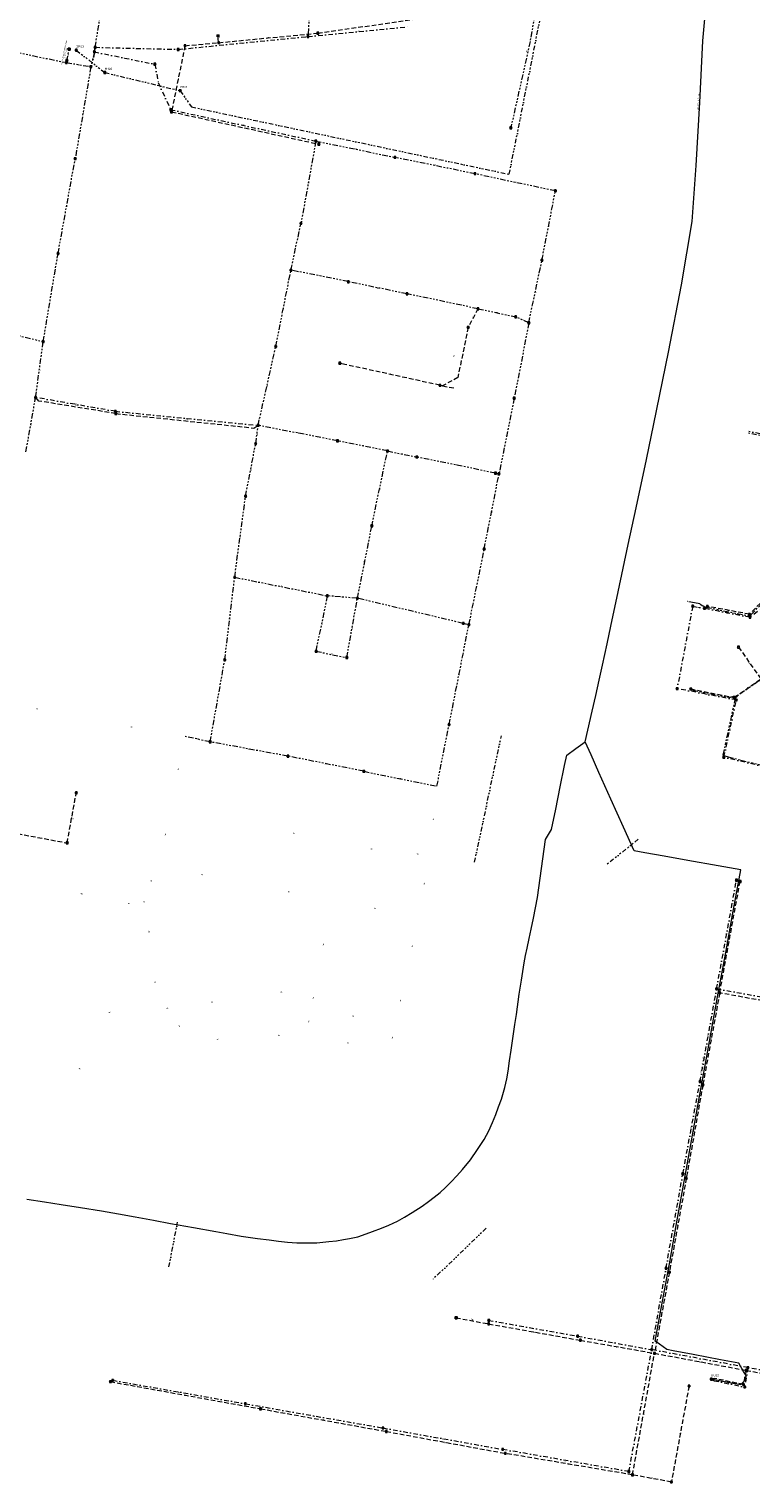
# Model space of a CAD drawing. Extents: x 149823 to 156818, y 468751 to 475536.
# Tile 9 of 27: x 153985 to 154378, y 471275 to 472066. Entities that reach past the tile are written whole.
import ezdxf
from ezdxf.enums import TextEntityAlignment as Align
from ezdxf.lldxf.tags import DXFTag

# ---------------------------------------------------------------- set-up
doc = ezdxf.new("R2010")
doc.units = 0
doc.header["$LTSCALE"] = 0.5
for name, pattern in [('RI-DRAINAGE-SO', [19.2, 6, -1.8, 1.8, -1.8, 2.4, -1.8, 1.8, -1.8]), ('RI-DWA-SO', [11, 5, -3, 0, -3]), ('RI-GWA-SO', [18.45, 6, -1.8, 1.75, -1.8, 1.75, -1.8, 1.75, -1.8]), ('RI-HWA-SO', [7.4, 5, -2.4]), ('RI-OVERIG-SO', [17, 5, -2, 2, -2, 0, -2, 2, -2])]:
    doc.linetypes.add(name, pattern=pattern)
doc.layers.get('0').update_dxf_attribs({"linetype": 'CONTINUOUS'})
for name, color, linetype, lineweight in [('B-OI-RI-DRAINAGE-G', 91, 'RI-DRAINAGE-SO', 18), ('B-OI-RI-DWA-G', 42, 'RI-DWA-SO', 18), ('B-OI-RI-DWA_RIOOLPUT-S-250', 42, 'CONTINUOUS', 18), ('B-OI-RI-GWA-G', 11, 'RI-GWA-SO', 18), ('B-OI-RI-GWA_RIOOLPUT-S-250', 11, 'CONTINUOUS', 18), ('B-OI-RI-HWA-G', 151, 'RI-HWA-SO', 18), ('B-OI-RI-HWA_RIOOLPUT-S-250', 151, 'CONTINUOUS', 18), ('B-OI-RI-OVERIG_DUIKER-G', 171, 'RI-OVERIG-SO', 18), ('B-OI-RI-OVERIG_OVERSTORTLEIDING-G', 171, 'RI-OVERIG-SO', 18), ('B-OI-RI-OVERIG_OVERSTORTLEIDING-T30', 171, 'CONTINUOUS', 35), ('B-OI-RI-OVERIG_OVERSTORTLEIDING-T35', 171, 'CONTINUOUS', 35), ('B-OI-RI-OVERIG_PUTNUMMER-T50', 171, 'CONTINUOUS', 50), ('B-OI-RI-OVERIG_RIOOLPUT_INSPECTIE-S-250', 171, 'CONTINUOUS', 18), ('B-OI-RI-OVERIG_STROMINGSRICHTING-T70', 252, 'CONTINUOUS', 70), ('B-OI-RI-PERSLEIDING-G', 210, 'RI-PERS-SO', 18), ('B-OI-RI-PERSLEIDING-T30', 210, 'CONTINUOUS', 35), ('B-OI-RI-PERSLEIDING_PUTNUMMER-T50', 210, 'CONTINUOUS', 50), ('B-OI-RI-PERSLEIDING_RIOOLPUT_POMPPUT-S-250', 210, 'CONTINUOUS', 18)]:
    doc.layers.add(name, color=color, linetype=linetype, lineweight=lineweight)
doc.layers.add('UITLAAT', color=151, linetype='CONTINUOUS')
doc.styles.add('NLCS-ISO', font='NLCS-ISO.ttf')
doc.styles.add('NLCS-ISO-M250-T30', font='NLCS-ISO.ttf', dxfattribs={"height": 0.75})
doc.styles.add('NLCS-ISO-M250-T35', font='NLCS-ISO.ttf', dxfattribs={"height": 0.875})
doc.styles.add('NLCS-ISO-M250-T50', font='NLCS-ISO.ttf', dxfattribs={"height": 1.25})
doc.styles.add('NLCS-ISO-M250-T70', font='NLCS-ISO.ttf', dxfattribs={"height": 1.75})
tags = doc.linetypes.add('RI-PERS-SO', pattern='A,7,-2,["P",Standard,S=1.8,R=0,X=-0.5,Y=-0.9],-2,7,-2,[102,NLCS.SHX,S=1,R=180,X=0,Y=0],-2', length=22).pattern_tags.tags
tags[6] = DXFTag(74, 10)

# ---------------------------------------------------------------- blocks, each defined once
blk = doc.blocks.new('SRI-PUT_INSPECTIE-SO')
at = {"flags": 128}
blk.add_lwpolyline([(-2, -2), (2, -2), (2, 2), (-2, 2)], close=True, dxfattribs=at)
blk.add_circle((0, 0), 2)
at = {"style": 'NLCS-ISO'}
blk.add_text('I', height=2.5, dxfattribs=at).set_placement((0, 0), align=Align.MIDDLE_CENTER)
blk = doc.blocks.new('B-SRI-PUT_POMPPUT-SO')
for p, q in [((-1.7, -1), (0, 2)), ((0, 2), (1.7, -1)), ((1.7, -1), (-1.7, -1))]:
    blk.add_line(p, q)
blk.add_lwpolyline([(-2, -2), (2, -2), (2, 2), (-2, 2)], close=True)
blk.add_circle((0, 0), 2)

msp = doc.modelspace()

# ---------------------------------------------------------------- linework, layer by layer
at = {"layer": 'B-OI-RI-DRAINAGE-G'}
for points in [[(154349.77, 471753.14), (154346.76, 471753.65), (154342.81, 471754.32)], [(154349.77, 471753.14), (154350.31, 471752.67), (154350.92, 471752.19), (154351.48, 471751.91), (154352.43, 471751.52), (154353.21, 471751.28), (154370.03, 471747.8), (154376.11, 471746.58), (154376.32, 471746.55), (154376.55, 471746.57), (154376.8, 471746.59), (154377.04, 471746.71), (154377.23, 471746.82), (154377.37, 471746.95), (154377.47, 471747.06), (154377.56, 471747.19), (154382.14, 471751.86), (154388.32, 471758.14)], [(154419.64, 471734.13), (154417.58, 471734.01), (154383.94, 471712.55), (154383.9, 471711.73), (154383.09, 471711.14), (154381.86, 471711.15), (154370.02, 471702.84), (154369.77, 471702.54)], [(154345.68, 471706.04), (154365.25, 471702.24), (154365.47, 471702.22), (154365.72, 471702.2), (154365.97, 471702.24), (154366.36, 471702.31), (154366.78, 471702.4), (154367.26, 471702.54), (154367.61, 471702.63), (154367.82, 471702.71), (154368.01, 471702.75), (154368.21, 471702.8), (154368.39, 471702.81), (154368.61, 471702.81), (154368.73, 471702.79), (154368.92, 471702.75), (154369.77, 471702.54)], [(154369.77, 471702.54), (154368.96, 471701.9), (154362.26, 471670.71)], [(154362.27, 471670.69), (154362.71, 471670.52), (154365.06, 471669.83), (154372.02, 471668.06), (154384.29, 471665.05), (154399.38, 471661.41), (154399.68, 471661.32), (154400.02, 471661.29), (154400.46, 471661.27), (154400.97, 471661.24), (154401.52, 471661.15), (154401.97, 471661.01), (154402.31, 471660.91), (154402.47, 471660.83), (154402.78, 471660.62), (154403.03, 471660.54), (154403.27, 471660.48), (154438.48, 471651.99)]]:
    msp.add_lwpolyline(points, dxfattribs=at)
at = {"layer": 'B-OI-RI-DWA-G'}
for points in [[(154065.88, 472054.72), (154136.46, 472061.77)], [(154136.46, 472061.77), (154191.45, 472067.05)], [(154020.25, 472053.38), (154053.19, 472046.68)], [(154020.67, 472055.88), (154065.88, 472054.72)], [(154053.19, 472046.68), (154055.01, 472036.71), (154061.78, 472021.93)], [(154061.78, 472021.93), (154140.79, 472004.88)], [(154031.69, 471857.81), (153988.28, 471865.35)], [(154031.69, 471857.81), (154109.35, 471850.17)], [(154387.99, 471844.53), (154376.3, 471846.87)], [(154345.82, 471751.79), (154337.37, 471706.94)], [(154345.82, 471751.79), (154352.26, 471750.57)], [(154390.1, 471755.54), (154377, 471745.72)], [(154377, 471745.72), (154352.26, 471750.57)], [(154369.55, 471700.75), (154337.37, 471706.94)], [(154362.8, 471669.66), (154369.55, 471700.75)], [(154401.43, 471660.35), (154362.8, 471669.66)], [(154358.86, 471543.62), (154369.63, 471602.67)], [(154349.83, 471493.2), (154358.86, 471543.62)], [(154358.86, 471543.62), (154418.85, 471532.8)], [(154340.46, 471442.93), (154349.83, 471493.2)], [(154331.33, 471391.6), (154340.46, 471442.93)], [(154323.52, 471347.28), (154331.33, 471391.6)], [(154234.87, 471363.21), (154283.22, 471354.6)], [(154283.22, 471354.6), (154323.52, 471347.28)], [(154311.1, 471280.94), (154323.52, 471347.28)], [(154375.84, 471337.48), (154323.52, 471347.28)], [(154375.84, 471337.48), (154374.13, 471326.91)], [(154408.12, 471331.9), (154375.84, 471337.48)], [(154030.24, 471330.59), (154102.41, 471317.83)], [(154355.93, 471331.24), (154357.54, 471330.36), (154374.13, 471326.91)], [(154102.41, 471317.83), (154177.3, 471304.64)], [(154177.3, 471304.64), (154242.42, 471293.01)], [(154311.1, 471280.94), (154242.42, 471293.01)]]:
    msp.add_lwpolyline(points, dxfattribs=at)
at = {"layer": 'B-OI-RI-GWA-G'}
for points in [[(154138.75, 472102.98), (154136.52, 472061.79)], [(154264.36, 472095.2), (154259.85, 472073.52), (154257.33, 472059.04), (154246.85, 472012.02)], [(154020.67, 472055.88), (154025.99, 472088.19)], [(153968.51, 472055.06), (154004.99, 472047.59)], [(154020.25, 472053.38), (154018.37, 472045.32)], [(154020.41, 472053.32), (154018.53, 472045.26)], [(154020.67, 472055.88), (154020.37, 472054.15), (154020.25, 472053.38)], [(154004.99, 472047.59), (154005.23, 472048.66)], [(154004.99, 472047.59), (154018.37, 472045.32)], [(154018.37, 472045.32), (154009.83, 471995.32)], [(154140.79, 472004.88), (154132.67, 471960.08)], [(154140.79, 472004.88), (154183.81, 471995.99)], [(154000.48, 471943.64), (154009.83, 471995.32)], [(154227.41, 471987.02), (154183.81, 471995.99)], [(154271.12, 471977.74), (154227.41, 471987.02)], [(154263.81, 471940.01), (154271.12, 471977.74)], [(154127.21, 471934.6), (154132.67, 471960.08)], [(153992.44, 471895.73), (154000.48, 471943.64)], [(154118.92, 471893.07), (154127.21, 471934.6)], [(154158.38, 471928.36), (154127.21, 471934.6)], [(154256.67, 471905.97), (154263.81, 471940.01)], [(154190.4, 471921.74), (154158.45, 471928.28)], [(154229, 471913.58), (154190.4, 471921.74)], [(154229, 471913.58), (154249.5, 471909.24)], [(153946.74, 471906.96), (153992.44, 471895.73)], [(154256.67, 471905.97), (154248.72, 471864.99)], [(154256.67, 471905.97), (154249.5, 471909.24)], [(153988.28, 471865.35), (153992.44, 471895.73)], [(154109.35, 471850.17), (154118.92, 471893.07)], [(153983.03, 471835.76), (153988.28, 471865.35)], [(154248.72, 471864.99), (154240.41, 471823.76)], [(154108.03, 471840.19), (154109.35, 471850.17)], [(154152.59, 471841.77), (154109.35, 471850.17)], [(154102.54, 471811.68), (154108.03, 471840.19)], [(154179.73, 471836.24), (154152.59, 471841.77)], [(154171.17, 471795.16), (154179.73, 471836.24)], [(154179.73, 471836.24), (154195.7, 471832.98)], [(154238.55, 471824.17), (154195.7, 471832.98)], [(154232.4, 471782.88), (154240.41, 471823.76)], [(154240.41, 471823.76), (154238.55, 471824.17)], [(154096.6, 471767.52), (154102.54, 471811.68)], [(154163.37, 471756.09), (154171.17, 471795.16)], [(154224.07, 471741.71), (154232.4, 471782.88)], [(154091.2, 471722.56), (154096.6, 471767.52)], [(154096.6, 471767.52), (154146.98, 471757.41)], [(154146.98, 471757.41), (154140.7, 471727.29)], [(154163.37, 471756.09), (154146.98, 471757.41)], [(154157.59, 471723.78), (154163.37, 471756.09)], [(154220.87, 471742.45), (154163.37, 471756.09)], [(154213.24, 471687.33), (154224.07, 471741.71)], [(154224.07, 471741.71), (154220.87, 471742.45)], [(154083.25, 471677.94), (154091.2, 471722.56)], [(154140.84, 471727.29), (154157.59, 471723.78)], [(154083.25, 471677.94), (154069.14, 471681.03)], [(154206.68, 471653.86), (154213.24, 471687.33)], [(154125.59, 471670.19), (154083.25, 471677.94)], [(154166.84, 471661.93), (154125.59, 471670.19)], [(154166.84, 471661.93), (154206.68, 471653.86)]]:
    msp.add_lwpolyline(points, dxfattribs=at)
at = {"layer": 'B-OI-RI-HWA-G'}
for points in [[(154141.85, 472063.6), (154200.39, 472072)], [(154087.89, 472058.38), (154087.5, 472062)], [(154087.89, 472058.38), (154141.85, 472063.6)], [(154069.57, 472056.72), (154062.25, 472020.76)], [(154069.57, 472056.72), (154087.89, 472058.38)], [(154062.25, 472020.76), (154142.36, 472003.17)], [(154229, 471913.58), (154223.69, 471903.52)], [(154223.69, 471903.52), (154218, 471876.18), (154209.72, 471871.68), (154208.3, 471871.99), (154209.72, 471871.68), (154216.74, 471870.37)], [(154208.3, 471871.99), (154156.56, 471883.3), (154153.79, 471883.97)], [(154031.93, 471856.59), (153990.01, 471863.41), (153988.28, 471865.35)], [(154031.93, 471856.59), (154107.09, 471848.73), (154109.35, 471850.17)], [(154387.8, 471843.58), (154376.11, 471845.93)], [(154376.68, 471747.39), (154353.81, 471751.7)], [(154387.69, 471758.6), (154376.68, 471747.39)], [(154370.79, 471729.53), (154382.92, 471712.16)], [(154368.42, 471702.09), (154382.92, 471712.16)], [(154344.8, 471706.75), (154368.42, 471702.09)], [(154005.44, 471622.99), (154010.41, 471650.22)], [(153945.71, 471634.1), (154005.44, 471622.99)], [(154360.51, 471541.37), (154371.62, 471601.99)], [(154360.51, 471541.37), (154351.34, 471491.32)], [(154420.34, 471530.42), (154360.51, 471541.37)], [(154351.34, 471491.32), (154342.34, 471440.5)], [(154342.34, 471440.5), (154333.13, 471389.43)], [(154333.13, 471389.43), (154325.03, 471345.3)], [(154217.08, 471364.62), (154234.8, 471361.29)], [(154234.8, 471361.29), (154234.87, 471363.21)], [(154234.8, 471361.29), (154284.7, 471352.39)], [(154284.7, 471352.39), (154325.03, 471345.3)], [(154313.06, 471279.12), (154325.03, 471345.3)], [(154325.03, 471345.3), (154374.95, 471336)], [(154374.95, 471336), (154373.4, 471328.37)], [(154374.95, 471336), (154405.79, 471330.51)], [(154029, 471329.85), (154110.68, 471315.09)], [(154343.83, 471327.47), (154334.24, 471275.25)], [(154373.4, 471328.37), (154357.76, 471331.54), (154355.93, 471331.24)], [(154110.68, 471315.09), (154179.13, 471302.76)], [(154179.13, 471302.76), (154243.87, 471290.83)], [(154313.06, 471279.12), (154243.87, 471290.83)], [(154334.24, 471275.25), (154313.06, 471279.12)]]:
    msp.add_lwpolyline(points, dxfattribs=at)
at = {"layer": 'B-OI-RI-OVERIG_DUIKER-G'}
for points in [[(154010.4, 472054.31), (154025.95, 472042.12), (154066.96, 472032.26), (154073.1, 472023.43), (154246, 471986.78), (154266.37, 472089.17), (154270.77, 472122.4)], [(154227.13, 471612.44), (154241.71, 471681.27)], [(154316.23, 471624.96), (154299.29, 471611.38)], [(154060.8, 471392.24), (154065.68, 471417.07)], [(154233.52, 471413.33), (154204.3, 471385.36)]]:
    msp.add_lwpolyline(points, dxfattribs=at)
at = {"layer": 'B-OI-RI-OVERIG_OVERSTORTLEIDING-G'}
msp.add_lwpolyline([(154005.23, 472048.66), (154006.54, 472054.84)], dxfattribs=at)
at = {"layer": 'B-OI-RI-PERSLEIDING-G'}
for points in [[(154287.39, 471677.89), (154288.71, 471684.38), (154291.1, 471694.63), (154293.04, 471703.25), (154294.89, 471711.46), (154296.74, 471719.68), (154299.27, 471731.25), (154301.31, 471740.83), (154305.3, 471759.57), (154310.8, 471785.28), (154315.09, 471805.3), (154320.65, 471831.52), (154324.72, 471851), (154332.68, 471889.93), (154339.75, 471926.57), (154345.54, 471961.03), (154347.66, 471991.49), (154349.72, 472025.75), (154351.38, 472059.48), (154353.76, 472085.4)], [(153983.55, 471429.18), (153993.18, 471427.77), (154002.13, 471426.31), (154012.65, 471424.6), (154024.05, 471422.74), (154033.38, 471421.08), (154042.39, 471419.48), (154052.4, 471417.7), (154061.71, 471415.98), (154074.13, 471413.69), (154086.3, 471411.5), (154092.33, 471410.43), (154100.16, 471409.04), (154109.08, 471407.77), (154115.39, 471406.98), (154120.46, 471406.35), (154125.33, 471405.75), (154130.38, 471405.41), (154136.23, 471405.4), (154141.29, 471405.4), (154144.64, 471405.73), (154147.9, 471406.05), (154152.06, 471406.47), (154155.83, 471407.19), (154159.01, 471407.8), (154163.67, 471408.7), (154168.08, 471410.29), (154171.62, 471411.56), (154176.51, 471413.32), (154180.55, 471415.06), (154185.25, 471417.23), (154189.08, 471419.28), (154193.14, 471421.84), (154198.54, 471425.26), (154202.05, 471427.8), (154205.19, 471430.2), (154208.49, 471432.74), (154211.29, 471435.54), (154214.35, 471438.61), (154217.57, 471441.84), (154220.55, 471445.28), (154224.91, 471450.63), (154228.82, 471456.18), (154232.36, 471461.65), (154234.85, 471466.36), (154236.98, 471470.84), (154238.66, 471475.13), (154240.24, 471479.45), (154241.73, 471483.5), (154242.53, 471486.04), (154243.6, 471489.97), (154244.7, 471494.6), (154245.42, 471498.78), (154246.21, 471504.37), (154247.06, 471510.29), (154248.16, 471517.85), (154249.08, 471524.17), (154249.87, 471529.62), (154251.49, 471540.69), (154252.67, 471548.34), (154254.17, 471557.72), (154254.9, 471561.81), (154255.73, 471565.8), (154256.82, 471571.03), (154257.85, 471576.01), (154259.13, 471582.12), (154260.27, 471587.65), (154261.45, 471593.3), (154265.71, 471624.77), (154269.03, 471630.36), (154271.28, 471641.42), (154273.74, 471653.51), (154276.09, 471665.06), (154277.26, 471670.79), (154282.3, 471674.33), (154287.39, 471677.89)], [(154355.93, 471331.24), (154357.64, 471330.95), (154364.01, 471329.76), (154369.82, 471328.67), (154372.04, 471328.26), (154374.51, 471330.86), (154374.86, 471333.18), (154373.56, 471335.42), (154370.93, 471339.92), (154361.03, 471341.78), (154346.06, 471344.58), (154335.14, 471346.63), (154331.75, 471347.26), (154327.68, 471350.23), (154325.43, 471351.88), (154327.42, 471362.69), (154329.42, 471373.65), (154331.52, 471385.17), (154333.5, 471395.97), (154336.91, 471414.88), (154340.52, 471434.85), (154344.11, 471454.93), (154349.59, 471484.92), (154354.62, 471512.91), (154359.68, 471541.15), (154363.77, 471563.44), (154367.49, 471583.76), (154371.1, 471603.46), (154371.93, 471608.3), (154359.71, 471610.48), (154343.23, 471613.43), (154330.33, 471615.73), (154319.79, 471617.62), (154313.97, 471618.66), (154308.21, 471631.5), (154301.35, 471646.8), (154294.81, 471661.35), (154290.51, 471670.95), (154287.39, 471677.89)]]:
    msp.add_lwpolyline(points, dxfattribs=at)

# ---------------------------------------------------------------- block references
at = {"layer": 'B-OI-RI-DWA_RIOOLPUT-S-250', "xscale": 0.25, "yscale": 0.25, "zscale": 0.25}
for p in [(154136.46, 472061.77), (154065.88, 472054.72), (154053.19, 472046.68), (154061.78, 472021.93), (154031.69, 471857.81), (154345.82, 471751.79), (154352.26, 471750.57), (154377, 471745.72), (154337.37, 471706.94), (154369.55, 471700.75), (154362.8, 471669.66), (154369.63, 471602.67), (154358.86, 471543.62), (154349.83, 471493.2), (154340.46, 471442.93), (154331.33, 471391.6), (154234.87, 471363.21), (154283.22, 471354.6), (154323.52, 471347.28), (154375.84, 471337.48), (154030.24, 471330.59), (154374.13, 471326.91), (154102.41, 471317.83), (154177.3, 471304.64), (154242.42, 471293.01), (154311.1, 471280.94)]:
    msp.add_blockref('SRI-PUT_INSPECTIE-SO', p, dxfattribs=at)
at = {"layer": 'B-OI-RI-GWA_RIOOLPUT-S-250', "xscale": 0.25, "yscale": 0.25, "zscale": 0.25}
for p in [(154020.25, 472053.38), (154020.67, 472055.88), (154004.99, 472047.59), (154005.23, 472048.66), (154018.37, 472045.32), (154246.85, 472012.02), (154140.79, 472004.88), (154009.83, 471995.32), (154183.81, 471995.99), (154227.37, 471987.11), (154271.12, 471977.74), (154132.67, 471960.08), (154000.48, 471943.64), (154127.21, 471934.6), (154263.81, 471940.01), (154158.45, 471928.28), (154190.4, 471921.74), (154229, 471913.58), (154249.5, 471909.24), (154256.67, 471905.97), (153992.44, 471895.73), (154118.92, 471893.07), (153988.28, 471865.35), (154248.72, 471864.99), (154109.35, 471850.17), (154108.03, 471840.19), (154152.59, 471841.77), (154179.74, 471836.23), (154195.7, 471832.98), (154238.55, 471824.17), (154240.41, 471823.76), (154102.54, 471811.68), (154171.2, 471795.47), (154232.4, 471782.88), (154096.6, 471767.52), (154146.98, 471757.41), (154163.37, 471756.09), (154220.99, 471742.43), (154224.07, 471741.71), (154140.98, 471727.26), (154091.2, 471722.56), (154157.6, 471723.88), (154213.24, 471687.33), (154083.25, 471677.94), (154125.59, 471670.19), (154166.84, 471661.93)]:
    msp.add_blockref('SRI-PUT_INSPECTIE-SO', p, dxfattribs=at)
at = {"layer": 'B-OI-RI-HWA_RIOOLPUT-S-250', "xscale": 0.25, "yscale": 0.25, "zscale": 0.25}
for p in [(154141.85, 472063.6), (154069.57, 472056.72), (154087.89, 472058.38), (154062.25, 472020.76), (154142.36, 472003.17), (154223.69, 471903.52), (154153.79, 471883.97), (154208.3, 471871.99), (154031.93, 471856.59), (154353.81, 471751.7), (154376.68, 471747.39), (154370.79, 471729.53), (154344.8, 471706.75), (154368.42, 471702.09), (154010.41, 471650.22), (154005.44, 471622.99), (154371.62, 471601.99), (154360.51, 471541.37), (154351.34, 471491.32), (154342.34, 471440.5), (154333.13, 471389.43), (154234.8, 471361.29), (154284.7, 471352.39), (154325.03, 471345.3), (154374.95, 471336), (154029, 471329.85), (154343.83, 471327.47), (154373.4, 471328.37), (154110.68, 471315.09), (154179.13, 471302.76), (154243.87, 471290.83), (154313.06, 471279.12), (154334.24, 471275.25)]:
    msp.add_blockref('SRI-PUT_INSPECTIE-SO', p, dxfattribs=at)
at = {"layer": 'B-OI-RI-OVERIG_RIOOLPUT_INSPECTIE-S-250', "xscale": 0.25, "yscale": 0.25, "zscale": 0.25}
for p in [(154010.4, 472054.31), (154025.95, 472042.12), (154066.96, 472032.26)]:
    msp.add_blockref('SRI-PUT_INSPECTIE-SO', p, dxfattribs=at)
at = {"layer": 'B-OI-RI-PERSLEIDING_RIOOLPUT_POMPPUT-S-250', "xscale": 0.25, "yscale": 0.25, "zscale": 0.25}
msp.add_blockref('B-SRI-PUT_POMPPUT-SO', (154355.93, 471331.24), dxfattribs=at)
at = {"layer": 'UITLAAT', "xscale": 0.25, "yscale": 0.25, "zscale": 0.25}
for p in [(154087.5, 472062), (154006.54, 472054.84), (154217.08, 471364.62)]:
    msp.add_blockref('SRI-PUT_INSPECTIE-SO', p, dxfattribs=at)

# ---------------------------------------------------------------- texts
at = {"layer": 'B-OI-RI-OVERIG_OVERSTORTLEIDING-T30', "style": 'NLCS-ISO-M250-T30'}
msp.add_text(' 1000 Gewapend beton Rond', height=0.75, rotation=77.92226, dxfattribs=at).set_placement((154003.58, 472052.78), align=Align.MIDDLE_CENTER)
at = {"layer": 'B-OI-RI-OVERIG_OVERSTORTLEIDING-T35', "style": 'NLCS-ISO-M250-T35'}
for p in [(154004.23, 472051.02), (154004.89, 472054.11)]:
    msp.add_text('-1,53', height=0.875, rotation=77.92226, dxfattribs=at).set_placement(p, align=Align.MIDDLE_CENTER)
at = {"layer": 'B-OI-RI-OVERIG_PUTNUMMER-T50', "style": 'NLCS-ISO-M250-T50'}
for s, p in [('DP63', (154012.4, 472056.31)), ('M100', (154027.95, 472044.12)), ('M101', (154068.96, 472034.26))]:
    msp.add_text(s, height=1.25, dxfattribs=at).set_placement(p, align=Align.MIDDLE_CENTER)
at = {"layer": 'B-OI-RI-OVERIG_STROMINGSRICHTING-T70', "style": 'NLCS-ISO-M250-T70'}
for rotation, p in [(276.34816, (154087.69, 472060.19)), (276.34816, (154087.69, 472060.19)), (185.63833, (154114.87, 472060.99)), (185.63833, (154114.87, 472060.99)), (185.63833, (154163.96, 472064.41)), (185.63833, (154163.96, 472064.41)), (77.92226, (154005.89, 472051.75)), (77.92226, (154005.89, 472051.75)), (260.12284, (154020.46, 472054.63)), (260.12284, (154020.46, 472054.63)), (358.28113, (154043.27, 472055.3)), (358.28113, (154043.27, 472055.3)), (5.15662, (154078.73, 472057.55)), (5.15662, (154078.73, 472057.55)), (5.72958, (154101.17, 472058.25)), (5.72958, (154101.17, 472058.25)), (258.40397, (154255.6, 472053.61)), (258.40397, (154255.6, 472053.61)), (348.54084, (153986.75, 472051.33)), (348.54084, (153986.75, 472051.33)), (77.3493, (154005.11, 472048.12)), (77.3493, (154005.11, 472048.12)), (350.25972, (154011.68, 472046.45)), (350.25972, (154011.68, 472046.45)), (256.68509, (154019.31, 472049.35)), (256.68509, (154019.31, 472049.35)), (256.68509, (154019.31, 472049.35)), (256.68509, (154019.31, 472049.35)), (348.54084, (154036.72, 472050.03)), (348.54084, (154036.72, 472050.03)), (78.49522, (154065.91, 472038.74)), (78.49522, (154065.91, 472038.74)), (108.86198, (154057.48, 472034.3)), (108.86198, (154057.48, 472034.3)), (80.21409, (154014.1, 472020.32)), (80.21409, (154014.1, 472020.32)), (167.87663, (154101.28, 472013.4)), (167.87663, (154101.28, 472013.4)), (347.39493, (154102.3, 472011.96)), (347.39493, (154102.3, 472011.96)), (168.44959, (154162.3, 472000.43)), (168.44959, (154162.3, 472000.43)), (168.44959, (154205.59, 471991.55)), (168.44959, (154205.59, 471991.55)), (79.64113, (154136.73, 471982.48)), (79.64113, (154136.73, 471982.48)), (167.87663, (154249.25, 471982.43)), (167.87663, (154249.25, 471982.43)), (79.64113, (154005.15, 471969.48)), (79.64113, (154005.15, 471969.48)), (79.06818, (154267.47, 471958.88)), (79.06818, (154267.47, 471958.88)), (257.83101, (154129.94, 471947.34)), (257.83101, (154129.94, 471947.34)), (168.44959, (154142.83, 471931.44)), (168.44959, (154142.83, 471931.44)), (348.54084, (154174.43, 471925.01)), (348.54084, (154174.43, 471925.01)), (260.6958, (153996.46, 471919.68)), (260.6958, (153996.46, 471919.68)), (77.92226, (154260.24, 471922.99)), (77.92226, (154260.24, 471922.99)), (78.49522, (154123.07, 471913.84)), (78.49522, (154123.07, 471913.84)), (167.87663, (154219.95, 471915.49)), (167.87663, (154219.95, 471915.49)), (167.87663, (154239.25, 471911.41)), (167.87663, (154239.25, 471911.41)), (242.36115, (154226.35, 471908.55)), (242.36115, (154226.35, 471908.55)), (155.27156, (154253.08, 471907.6)), (155.27156, (154253.08, 471907.6)), (244.08002, (154215.99, 471887.76)), (244.08002, (154215.99, 471887.76)), (79.06818, (154252.7, 471885.48)), (79.06818, (154252.7, 471885.48)), (81.93296, (153990.36, 471880.54)), (81.93296, (153990.36, 471880.54)), (167.87663, (154181.05, 471877.98)), (167.87663, (154181.05, 471877.98)), (77.3493, (154114.14, 471871.62)), (77.3493, (154114.14, 471871.62)), (170.16847, (154009.99, 471861.58)), (170.16847, (154009.99, 471861.58)), (168.44959, (154010.11, 471860.97)), (168.44959, (154010.11, 471860.97)), (354.27042, (154070.52, 471853.99)), (354.27042, (154070.52, 471853.99)), (80.21409, (153985.66, 471850.55)), (80.21409, (153985.66, 471850.55)), (175.32509, (154070.64, 471853.38)), (175.32509, (154070.64, 471853.38)), (82.50592, (154108.69, 471845.18)), (82.50592, (154108.69, 471845.18)), (169.02255, (154130.97, 471845.97)), (169.02255, (154130.97, 471845.97)), (168.44959, (154166.17, 471839)), (168.44959, (154166.17, 471839)), (258.40397, (154244.57, 471844.38)), (258.40397, (154244.57, 471844.38)), (168.44959, (154187.72, 471834.6)), (168.44959, (154187.72, 471834.6)), (79.06818, (154105.28, 471825.94)), (79.06818, (154105.28, 471825.94)), (168.44959, (154217.12, 471828.58)), (168.44959, (154217.12, 471828.58)), (347.39493, (154239.48, 471823.97)), (347.39493, (154239.48, 471823.97)), (77.92226, (154175.47, 471815.85)), (77.92226, (154175.47, 471815.85)), (79.06818, (154236.41, 471803.32)), (79.06818, (154236.41, 471803.32)), (82.50592, (154099.57, 471789.6)), (82.50592, (154099.57, 471789.6)), (258.97692, (154167.28, 471775.78)), (258.97692, (154167.28, 471775.78)), (168.44959, (154121.79, 471762.46)), (168.44959, (154121.79, 471762.46)), (258.40397, (154228.24, 471762.29)), (258.40397, (154228.24, 471762.29)), (355.41634, (154155.17, 471756.75)), (355.41634, (154155.17, 471756.75)), (349.1138, (154349.04, 471751.18)), (349.1138, (154349.04, 471751.18)), (83.07888, (154093.9, 471745.04)), (83.07888, (154093.9, 471745.04)), (166.73072, (154192.18, 471749.26)), (166.73072, (154192.18, 471749.26)), (349.1138, (154364.63, 471748.15)), (349.1138, (154364.63, 471748.15)), (349.1138, (154365.25, 471749.55)), (349.1138, (154365.25, 471749.55)), (78.49522, (154143.98, 471742.33)), (78.49522, (154143.98, 471742.33)), (79.64113, (154160.49, 471739.98)), (79.64113, (154160.49, 471739.98)), (346.82197, (154222.53, 471742.07)), (346.82197, (154222.53, 471742.07)), (79.06818, (154341.6, 471729.36)), (79.06818, (154341.6, 471729.36)), (168.44959, (154149.29, 471725.57)), (168.44959, (154149.29, 471725.57)), (304.99605, (154376.85, 471720.85)), (304.99605, (154376.85, 471720.85)), (78.49522, (154218.66, 471714.52)), (78.49522, (154218.66, 471714.52)), (349.1138, (154353.46, 471703.85)), (349.1138, (154353.46, 471703.85)), (349.1138, (154356.61, 471704.42)), (349.1138, (154356.61, 471704.42)), (214.85917, (154375.67, 471707.13)), (214.85917, (154375.67, 471707.13)), (169.59551, (153988.96, 471695.73)), (260.12284, (154087.23, 471700.25)), (260.12284, (154087.23, 471700.25)), (349.68676, (154040.55, 471686.3)), (257.83101, (154366.17, 471685.21)), (257.83101, (154366.17, 471685.21)), (167.87663, (154076.2, 471679.48)), (349.68676, (154104.42, 471674.07)), (349.68676, (154104.42, 471674.07)), (348.54084, (154146.21, 471666.06)), (348.54084, (154146.21, 471666.06)), (258.97692, (154209.95, 471670.59)), (258.97692, (154209.95, 471670.59)), (79.06818, (154065.76, 471663.07)), (168.44959, (154186.75, 471657.89)), (168.44959, (154186.75, 471657.89)), (259.54988, (154007.92, 471636.61)), (260.12284, (154008.87, 471636.14)), (83.65184, (154204.6, 471635.92)), (78.49522, (154058.79, 471627.61)), (348.54084, (154128.83, 471628.35)), (348.54084, (154171.12, 471619.88)), (8.59437, (154196.22, 471617.05)), (61.30648, (154050.98, 471602.47)), (169.02255, (154078.77, 471605.6)), (80.21409, (154199.6, 471600.84)), (171.31438, (154013.25, 471595.13)), (168.44959, (154125.92, 471596.19)), (163.29297, (154038.92, 471589.91)), (279.78591, (154047.46, 471590.98)), (350.83268, (154173.08, 471587.5)), (97.40283, (154049.81, 471574.65)), (259.54988, (154364.24, 471573.15)), (259.54988, (154364.24, 471573.15)), (259.54988, (154366.06, 471571.68)), (259.54988, (154366.06, 471571.68)), (78.49522, (154144.79, 471567.77)), (77.92226, (154193.1, 471566.83)), (277.49408, (154053.39, 471547.16)), (187.93016, (154121.98, 471541.65)), (81.36001, (154139.24, 471538.73)), (183.34649, (154028.43, 471530.53)), (187.93016, (154059.99, 471532.83)), (187.93016, (154084.28, 471536.28)), (77.92226, (154186.76, 471537.26)), (280.93182, (154066.66, 471523.28)), (259.54988, (154136.98, 471525.71)), (349.1138, (154161.19, 471528.9)), (188.50311, (154087.28, 471515.86)), (358.85408, (154120.74, 471518.41)), (169.59551, (154158.11, 471513.92)), (77.3493, (154182.32, 471517.11)), (260.12284, (154354.34, 471518.41)), (260.12284, (154354.34, 471518.41)), (259.54988, (154355.93, 471516.35)), (259.54988, (154355.93, 471516.35)), (169.59551, (154012.07, 471500.04)), (259.54988, (154345.14, 471468.07)), (259.54988, (154345.14, 471468.07)), (260.12284, (154346.84, 471465.91)), (260.12284, (154346.84, 471465.91)), (260.12284, (154335.89, 471417.26)), (260.12284, (154335.89, 471417.26)), (259.54988, (154337.74, 471414.97)), (259.54988, (154337.74, 471414.97)), (355.41634, (154225.97, 471363.91)), (355.41634, (154225.97, 471363.91)), (260.12284, (154327.42, 471369.44)), (260.12284, (154327.42, 471369.44)), (259.54988, (154329.08, 471367.37)), (259.54988, (154329.08, 471367.37)), (169.59551, (154225.94, 471362.96)), (169.59551, (154225.94, 471362.96)), (349.68676, (154259.04, 471358.9)), (349.68676, (154259.04, 471358.9)), (349.68676, (154259.75, 471356.84)), (349.68676, (154259.75, 471356.84)), (349.68676, (154303.37, 471350.94)), (349.68676, (154303.37, 471350.94)), (350.25972, (154304.86, 471348.85)), (350.25972, (154304.86, 471348.85)), (349.1138, (154349.68, 471342.38)), (349.1138, (154349.68, 471342.38)), (349.68676, (154349.99, 471340.65)), (349.68676, (154349.99, 471340.65)), (258.40397, (154374.18, 471332.19)), (258.40397, (154374.18, 471332.19)), (258.40397, (154374.18, 471332.19)), (258.40397, (154374.18, 471332.19)), (260.6958, (154374.99, 471332.2)), (260.6958, (154374.99, 471332.2)), (349.68676, (154066.32, 471324.21)), (349.68676, (154066.32, 471324.21)), (166.73072, (154365.03, 471329.08)), (166.73072, (154365.03, 471329.08)), (349.68676, (154069.84, 471322.47)), (349.68676, (154069.84, 471322.47)), (350.25972, (154139.85, 471311.23)), (350.25972, (154139.85, 471311.23)), (169.59551, (154144.9, 471308.92)), (169.59551, (154144.9, 471308.92)), (259.54988, (154317.31, 471314.11)), (259.54988, (154317.31, 471314.11)), (79.64113, (154319.05, 471312.21)), (79.64113, (154319.05, 471312.21)), (259.54988, (154339.04, 471301.36)), (259.54988, (154339.04, 471301.36)), (349.68676, (154209.86, 471298.82)), (349.68676, (154209.86, 471298.82)), (349.68676, (154211.5, 471296.8)), (349.68676, (154211.5, 471296.8)), (350.25972, (154276.76, 471286.98)), (350.25972, (154276.76, 471286.98)), (350.25972, (154278.46, 471284.97)), (350.25972, (154278.46, 471284.97)), (169.59551, (154323.65, 471277.18)), (169.59551, (154323.65, 471277.18))]:
    msp.add_text('>', height=1.75, rotation=rotation, dxfattribs=at).set_placement(p, align=Align.MIDDLE_CENTER)
at = {"layer": 'B-OI-RI-PERSLEIDING-T30', "style": 'NLCS-ISO-M250-T30'}
for rotation, p in [(87.08958, (154348.83, 472025.76)), (81.64292, (154350.88, 471501.81))]:
    msp.add_text(' 200 PVC-U Rond', height=0.75, rotation=rotation, dxfattribs=at).set_placement(p, align=Align.MIDDLE_CENTER)
at = {"layer": 'B-OI-RI-PERSLEIDING_PUTNUMMER-T50', "style": 'NLCS-ISO-M250-T50'}
msp.add_text('HG02', height=1.25, dxfattribs=at).set_placement((154357.93, 471333.24), align=Align.MIDDLE_CENTER)

doc.saveas('drawing.dxf')
